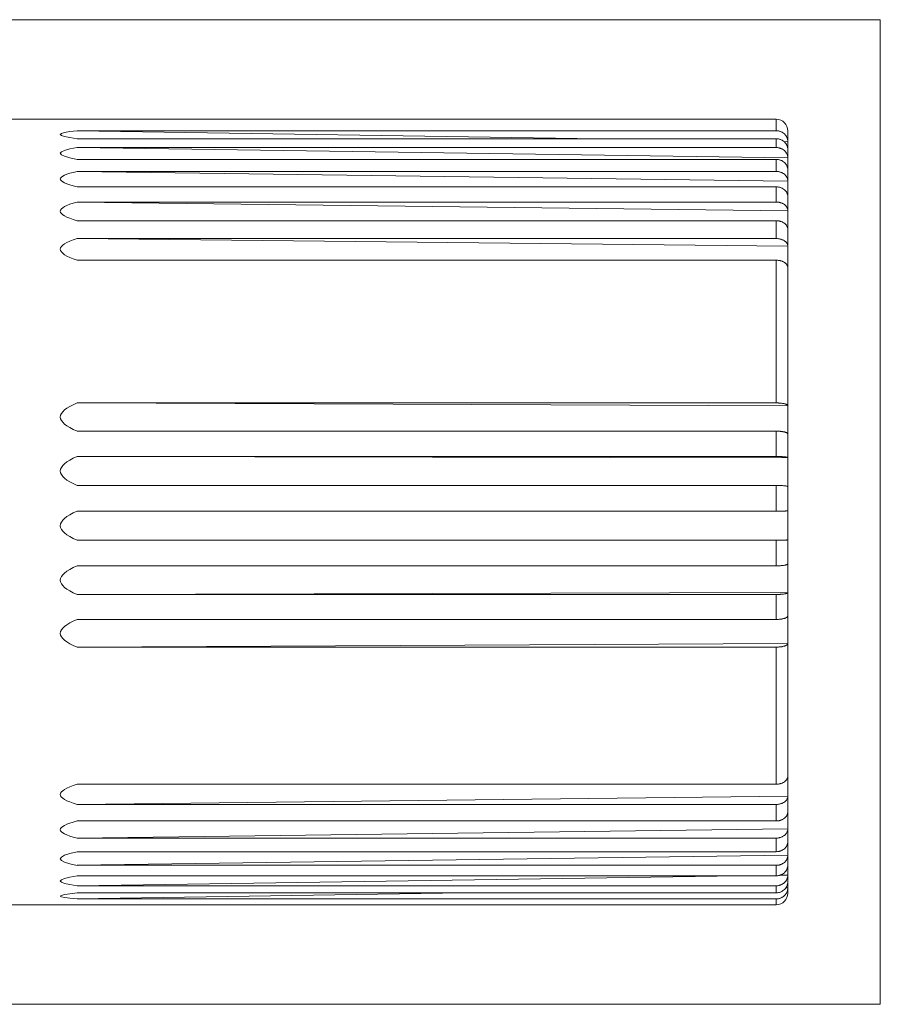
# Model space of a CAD drawing. Header units: millimetres. Extents: x 4 to 836, y 5 to 589.
# Tile 37 of 96: x 516 to 575, y 166 to 234. Entities that reach past the tile are written whole.
import ezdxf

# ---------------------------------------------------------------- set-up
doc = ezdxf.new("R2010")
doc.units = ezdxf.units.MM
doc.layers.add('1', color=7, linetype='Continuous', true_color=0xffffff)

msp = doc.modelspace()

# ---------------------------------------------------------------- linework, layer by layer
at = {"layer": '1', "color": 251, "linetype": 'Continuous', "lineweight": 18}
for p, q in [((574.912, 234.174), (453.895, 234.174)), ((574.912, 234.174), (574.912, 166.479)), ((453.895, 166.479), (574.912, 166.479))]:
    msp.add_line(p, q, dxfattribs=at)
at = {"layer": '1', "color": 27, "linetype": 'Continuous', "lineweight": 18}
for p, q in [((567.762, 227.326), (510.262, 227.326)), ((555.563, 225.987), (519.719, 226.538)), ((519.719, 226.538), (567.762, 226.538)), ((568.562, 226.526), (568.562, 225.511)), ((519.719, 225.987), (567.762, 225.987)), ((568.561, 225.787), (568.277, 225.791)), ((568.562, 225.511), (568.562, 224.261)), ((568.561, 224.668), (519.719, 225.382)), ((519.719, 225.382), (567.762, 225.382)), ((519.719, 224.568), (567.762, 224.568)), ((568.562, 224.261), (568.562, 222.545)), ((568.561, 223.075), (519.719, 223.738)), ((519.719, 223.738), (567.762, 223.738)), ((519.719, 222.678), (567.762, 222.678)), ((568.562, 222.545), (568.562, 220.397)), ((568.561, 221.04), (519.719, 221.638)), ((519.719, 221.638), (567.762, 221.638)), ((519.719, 220.353), (567.762, 220.353)), ((568.562, 220.397), (568.562, 217.858)), ((568.561, 218.601), (519.719, 219.124)), ((519.719, 219.124), (567.762, 219.124)), ((519.719, 217.637), (567.762, 217.637)), ((568.562, 217.858), (568.562, 206.665)), ((568.561, 207.635), (519.719, 207.824)), ((519.719, 207.824), (567.762, 207.824)), ((568.562, 206.665), (568.562, 203.065)), ((519.719, 205.883), (567.762, 205.883)), ((568.561, 204.06), (519.719, 204.141)), ((519.719, 204.141), (567.762, 204.141)), ((568.562, 203.065), (568.562, 199.412)), ((519.719, 202.152), (567.762, 202.152)), ((519.719, 200.384), (567.762, 200.384)), ((568.562, 199.412), (568.562, 195.777)), ((568.561, 198.413), (519.719, 198.385)), ((519.719, 198.385), (567.762, 198.385)), ((519.719, 196.626), (567.762, 196.626)), ((568.562, 195.777), (568.562, 192.23)), ((568.561, 194.792), (519.719, 194.656)), ((519.719, 194.656), (567.762, 194.656)), ((519.719, 192.94), (567.762, 192.94)), ((568.562, 192.23), (568.562, 181.48)), ((568.561, 191.279), (519.719, 191.038)), ((519.719, 191.038), (567.762, 191.038)), ((519.719, 181.612), (567.762, 181.612)), ((568.562, 181.48), (568.562, 179.13)), ((568.561, 180.785), (519.719, 180.223)), ((519.719, 180.223), (567.762, 180.223)), ((519.719, 179.086), (567.762, 179.086)), ((568.562, 179.13), (568.562, 177.193)), ((568.561, 178.542), (519.719, 177.91)), ((519.719, 177.91), (567.762, 177.91)), ((519.719, 176.973), (567.762, 176.973)), ((568.561, 176.724), (519.719, 176.034)), ((568.562, 177.193), (568.562, 175.706)), ((519.719, 176.034), (567.762, 176.034)), ((568.561, 175.364), (567.994, 175.356)), ((568.562, 175.706), (568.562, 174.699)), ((565.215, 175.314), (519.719, 174.63)), ((519.719, 175.314), (567.762, 175.314)), ((568.562, 174.126), (568.562, 174.699)), ((519.719, 174.63), (567.762, 174.63)), ((546.289, 174.142), (519.719, 173.727)), ((519.719, 174.142), (567.762, 174.142)), ((568.561, 174.491), (568.414, 174.489)), ((510.262, 173.326), (567.762, 173.326)), ((519.719, 173.727), (567.762, 173.727))]:
    msp.add_line(p, q, dxfattribs=at)
at = {"layer": '1', "color": 27, "linetype": 'Continuous', "lineweight": 13}
for p, q in [((567.762, 226.538), (567.762, 227.326)), ((567.762, 225.382), (567.762, 225.987)), ((567.762, 223.738), (567.762, 224.568)), ((567.762, 221.638), (567.762, 222.678)), ((567.762, 219.124), (567.762, 220.353)), ((567.762, 207.824), (567.762, 217.637)), ((567.762, 204.141), (567.762, 205.883)), ((567.762, 200.384), (567.762, 202.152)), ((567.762, 196.626), (567.762, 198.385)), ((567.762, 192.94), (567.762, 194.656)), ((567.762, 181.612), (567.762, 191.038)), ((567.762, 179.086), (567.762, 180.223)), ((567.762, 176.973), (567.762, 177.91)), ((567.762, 175.314), (567.762, 176.034)), ((567.762, 174.142), (567.762, 174.63)), ((567.762, 173.727), (567.762, 173.326))]:
    msp.add_line(p, q, dxfattribs=at)
at = {"layer": '1', "color": 27, "linetype": 'Continuous', "lineweight": 18}
for centre, start, end in [((567.762, 226.526), 0, 90), ((567.762, 174.126), 270, 0)]:
    msp.add_arc(centre, 0.8, start, end, dxfattribs=at)
for major_axis, ratio, start_param, end_param in [((1687.5, -25.955), 0.004409, 3.104615, 3.178706), ((1687.5, -24.667), 0.006506, 3.104642, 3.178733), ((1687.5, -22.899), 0.008477, 3.104662, 3.178753), ((1687.5, -20.685), 0.010283, 3.104673, 3.178764), ((1687.5, -18.069), 0.011889, 3.104674, 3.178765), ((1687.5, -6.533), 0.015524, 3.104607, 3.178698), ((1687.5, -2.823), 0.015912, 3.104574, 3.178665), ((1687.5, 0.943), 0.01599, 3.104538, 3.178629), ((1687.5, 4.69), 0.015757, 3.104503, 3.178594), ((1687.5, 8.345), 0.015217, 3.104472, 3.178563), ((1687.5, 19.425), 0.011113, 3.104419, 3.17851), ((1687.5, 21.845), 0.009403, 3.104425, 3.178516), ((1687.5, 23.841), 0.00751, 3.104441, 3.178532), ((1687.5, 25.372), 0.005471, 3.104465, 3.178556), ((1687.5, 26.41), 0.003326, 3.104495, 3.178586)]:
    msp.add_ellipse((2206.062, 200.326), major_axis=major_axis, ratio=ratio, start_param=start_param, end_param=end_param, dxfattribs=at)
for points, knots in [([(568.561, 225.787), (568.56, 225.837), (568.554, 225.886), (568.537, 225.958), (568.531, 225.982), (568.515, 226.03), (568.506, 226.053), (568.475, 226.121), (568.45, 226.164), (568.406, 226.226), (568.39, 226.245), (568.357, 226.284), (568.339, 226.302), (568.284, 226.354), (568.244, 226.385), (568.179, 226.426), (568.157, 226.438), (568.111, 226.461), (568.065, 226.482), (568.016, 226.499), (567.967, 226.513), (567.942, 226.519), (567.865, 226.533), (567.814, 226.538), (567.762, 226.538)], [0, 0, 0, 0, 0.125, 0.125, 0.1875, 0.1875, 0.25, 0.25, 0.375, 0.375, 0.4375, 0.4375, 0.5, 0.5, 0.625, 0.625, 0.6875, 0.6875, 0.75, 0.8125, 0.8125, 0.875, 0.875, 1, 1, 1, 1]), ([(568.561, 225.236), (568.56, 225.286), (568.554, 225.335), (568.537, 225.407), (568.531, 225.431), (568.515, 225.478), (568.506, 225.502), (568.475, 225.57), (568.45, 225.613), (568.406, 225.674), (568.39, 225.694), (568.357, 225.732), (568.339, 225.75), (568.284, 225.802), (568.244, 225.833), (568.179, 225.874), (568.157, 225.887), (568.111, 225.91), (568.065, 225.931), (568.016, 225.947), (567.967, 225.962), (567.942, 225.968), (567.865, 225.982), (567.814, 225.987), (567.762, 225.987)], [0, 0, 0, 0, 0.125, 0.125, 0.1875, 0.1875, 0.25, 0.25, 0.375, 0.375, 0.4375, 0.4375, 0.5, 0.5, 0.625, 0.625, 0.6875, 0.6875, 0.75, 0.8125, 0.8125, 0.875, 0.875, 1, 1, 1, 1]), ([(568.561, 224.668), (568.56, 224.715), (568.554, 224.762), (568.537, 224.831), (568.531, 224.853), (568.515, 224.898), (568.506, 224.921), (568.475, 224.986), (568.45, 225.027), (568.406, 225.085), (568.39, 225.104), (568.357, 225.14), (568.339, 225.157), (568.284, 225.206), (568.244, 225.236), (568.179, 225.275), (568.157, 225.287), (568.111, 225.309), (568.065, 225.329), (568.016, 225.344), (567.967, 225.358), (567.942, 225.364), (567.865, 225.377), (567.814, 225.382), (567.762, 225.382)], [0, 0, 0, 0, 0.125, 0.125, 0.1875, 0.1875, 0.25, 0.25, 0.375, 0.375, 0.4375, 0.4375, 0.5, 0.5, 0.625, 0.625, 0.6875, 0.6875, 0.75, 0.8125, 0.8125, 0.875, 0.875, 1, 1, 1, 1]), ([(568.561, 223.855), (568.56, 223.902), (568.554, 223.949), (568.537, 224.017), (568.531, 224.04), (568.515, 224.085), (568.506, 224.107), (568.475, 224.172), (568.45, 224.213), (568.406, 224.271), (568.39, 224.29), (568.357, 224.326), (568.339, 224.344), (568.284, 224.393), (568.244, 224.422), (568.179, 224.461), (568.157, 224.473), (568.111, 224.495), (568.065, 224.515), (568.016, 224.531), (567.967, 224.544), (567.942, 224.55), (567.865, 224.564), (567.814, 224.568), (567.762, 224.568)], [0, 0, 0, 0, 0.125, 0.125, 0.1875, 0.1875, 0.25, 0.25, 0.375, 0.375, 0.4375, 0.4375, 0.5, 0.5, 0.625, 0.625, 0.6875, 0.6875, 0.75, 0.8125, 0.8125, 0.875, 0.875, 1, 1, 1, 1]), ([(568.561, 223.075), (568.56, 223.119), (568.554, 223.163), (568.537, 223.226), (568.531, 223.247), (568.515, 223.289), (568.506, 223.31), (568.475, 223.37), (568.45, 223.408), (568.406, 223.462), (568.39, 223.479), (568.357, 223.513), (568.339, 223.529), (568.284, 223.575), (568.244, 223.602), (568.179, 223.638), (568.157, 223.65), (568.111, 223.67), (568.065, 223.688), (568.016, 223.703), (567.967, 223.716), (567.942, 223.721), (567.865, 223.734), (567.814, 223.738), (567.762, 223.738)], [0, 0, 0, 0, 0.125, 0.125, 0.1875, 0.1875, 0.25, 0.25, 0.375, 0.375, 0.4375, 0.4375, 0.5, 0.5, 0.625, 0.625, 0.6875, 0.6875, 0.75, 0.8125, 0.8125, 0.875, 0.875, 1, 1, 1, 1]), ([(568.561, 222.015), (568.56, 222.059), (568.554, 222.103), (568.537, 222.166), (568.531, 222.187), (568.515, 222.229), (568.506, 222.25), (568.475, 222.31), (568.45, 222.348), (568.406, 222.402), (568.39, 222.42), (568.357, 222.453), (568.339, 222.469), (568.284, 222.515), (568.244, 222.542), (568.179, 222.579), (568.157, 222.59), (568.111, 222.61), (568.065, 222.629), (568.016, 222.643), (567.967, 222.656), (567.942, 222.661), (567.865, 222.674), (567.814, 222.678), (567.762, 222.678)], [0, 0, 0, 0, 0.125, 0.125, 0.1875, 0.1875, 0.25, 0.25, 0.375, 0.375, 0.4375, 0.4375, 0.5, 0.5, 0.625, 0.625, 0.6875, 0.6875, 0.75, 0.8125, 0.8125, 0.875, 0.875, 1, 1, 1, 1]), ([(568.561, 221.04), (568.56, 221.079), (568.554, 221.118), (568.537, 221.176), (568.531, 221.195), (568.515, 221.233), (568.506, 221.251), (568.475, 221.306), (568.45, 221.34), (568.406, 221.389), (568.39, 221.405), (568.357, 221.435), (568.339, 221.45), (568.284, 221.491), (568.244, 221.516), (568.179, 221.548), (568.157, 221.558), (568.111, 221.577), (568.065, 221.594), (568.016, 221.607), (567.967, 221.618), (567.942, 221.623), (567.865, 221.634), (567.814, 221.638), (567.762, 221.638)], [0, 0, 0, 0, 0.125, 0.125, 0.1875, 0.1875, 0.25, 0.25, 0.375, 0.375, 0.4375, 0.4375, 0.5, 0.5, 0.625, 0.625, 0.6875, 0.6875, 0.75, 0.8125, 0.8125, 0.875, 0.875, 1, 1, 1, 1]), ([(568.561, 219.754), (568.56, 219.794), (568.554, 219.833), (568.537, 219.89), (568.531, 219.909), (568.515, 219.947), (568.506, 219.966), (568.475, 220.02), (568.45, 220.055), (568.406, 220.103), (568.39, 220.119), (568.357, 220.15), (568.339, 220.164), (568.284, 220.205), (568.244, 220.23), (568.179, 220.263), (568.157, 220.273), (568.111, 220.291), (568.065, 220.308), (568.016, 220.321), (567.967, 220.332), (567.942, 220.337), (567.865, 220.349), (567.814, 220.353), (567.762, 220.353)], [0, 0, 0, 0, 0.125, 0.125, 0.1875, 0.1875, 0.25, 0.25, 0.375, 0.375, 0.4375, 0.4375, 0.5, 0.5, 0.625, 0.625, 0.6875, 0.6875, 0.75, 0.8125, 0.8125, 0.875, 0.875, 1, 1, 1, 1]), ([(568.561, 218.601), (568.56, 218.636), (568.554, 218.67), (568.537, 218.72), (568.531, 218.737), (568.515, 218.769), (568.506, 218.786), (568.475, 218.833), (568.45, 218.863), (568.406, 218.906), (568.39, 218.92), (568.357, 218.946), (568.339, 218.959), (568.284, 218.995), (568.244, 219.017), (568.179, 219.045), (568.157, 219.054), (568.111, 219.07), (568.065, 219.085), (568.016, 219.096), (567.967, 219.106), (567.942, 219.11), (567.865, 219.12), (567.814, 219.124), (567.762, 219.124)], [0, 0, 0, 0, 0.125, 0.125, 0.1875, 0.1875, 0.25, 0.25, 0.375, 0.375, 0.4375, 0.4375, 0.5, 0.5, 0.625, 0.625, 0.6875, 0.6875, 0.75, 0.8125, 0.8125, 0.875, 0.875, 1, 1, 1, 1]), ([(568.561, 217.114), (568.56, 217.149), (568.554, 217.183), (568.537, 217.234), (568.531, 217.25), (568.515, 217.283), (568.506, 217.3), (568.475, 217.347), (568.45, 217.377), (568.406, 217.42), (568.39, 217.433), (568.357, 217.46), (568.339, 217.473), (568.284, 217.509), (568.244, 217.53), (568.179, 217.559), (568.157, 217.568), (568.111, 217.584), (568.065, 217.598), (568.016, 217.61), (567.967, 217.62), (567.942, 217.624), (567.865, 217.634), (567.814, 217.637), (567.762, 217.637)], [0, 0, 0, 0, 0.125, 0.125, 0.1875, 0.1875, 0.25, 0.25, 0.375, 0.375, 0.4375, 0.4375, 0.5, 0.5, 0.625, 0.625, 0.6875, 0.6875, 0.75, 0.8125, 0.8125, 0.875, 0.875, 1, 1, 1, 1]), ([(568.561, 207.635), (568.561, 207.641), (568.559, 207.648), (568.553, 207.66), (568.548, 207.666), (568.532, 207.684), (568.516, 207.696), (568.485, 207.713), (568.473, 207.719), (568.448, 207.73), (568.421, 207.74), (568.39, 207.75), (568.357, 207.76), (568.339, 207.765), (568.302, 207.773), (568.283, 207.777), (568.252, 207.783), (568.242, 207.785), (568.221, 207.789), (568.21, 207.791), (568.156, 207.799), (568.111, 207.805), (568.039, 207.812), (568.015, 207.814), (567.978, 207.817), (567.965, 207.818), (567.94, 207.819), (567.928, 207.82), (567.864, 207.823), (567.813, 207.824), (567.762, 207.824)], [0, 0, 0, 0, 0.0625, 0.0625, 0.125, 0.125, 0.25, 0.25, 0.3125, 0.3125, 0.375, 0.4375, 0.4375, 0.5, 0.5, 0.5625, 0.5625, 0.59375, 0.59375, 0.625, 0.625, 0.75, 0.75, 0.8125, 0.8125, 0.84375, 0.84375, 0.875, 0.875, 1, 1, 1, 1]), ([(568.561, 205.694), (568.561, 205.701), (568.559, 205.707), (568.553, 205.719), (568.548, 205.726), (568.532, 205.744), (568.516, 205.756), (568.485, 205.773), (568.473, 205.778), (568.448, 205.789), (568.421, 205.8), (568.39, 205.81), (568.357, 205.819), (568.339, 205.824), (568.302, 205.833), (568.283, 205.837), (568.252, 205.843), (568.242, 205.845), (568.221, 205.848), (568.21, 205.85), (568.156, 205.859), (568.111, 205.865), (568.039, 205.872), (568.015, 205.874), (567.978, 205.876), (567.965, 205.877), (567.94, 205.879), (567.928, 205.879), (567.864, 205.882), (567.813, 205.883), (567.762, 205.883)], [0, 0, 0, 0, 0.0625, 0.0625, 0.125, 0.125, 0.25, 0.25, 0.3125, 0.3125, 0.375, 0.4375, 0.4375, 0.5, 0.5, 0.5625, 0.5625, 0.59375, 0.59375, 0.625, 0.625, 0.75, 0.75, 0.8125, 0.8125, 0.84375, 0.84375, 0.875, 0.875, 1, 1, 1, 1]), ([(568.561, 204.06), (568.56, 204.065), (568.554, 204.07), (568.537, 204.078), (568.531, 204.081), (568.515, 204.086), (568.506, 204.088), (568.475, 204.096), (568.45, 204.101), (568.406, 204.107), (568.39, 204.109), (568.357, 204.114), (568.339, 204.116), (568.284, 204.121), (568.244, 204.125), (568.179, 204.129), (568.157, 204.13), (568.111, 204.133), (568.065, 204.135), (568.016, 204.137), (567.967, 204.138), (567.942, 204.139), (567.865, 204.141), (567.814, 204.141), (567.762, 204.141)], [0, 0, 0, 0, 0.125, 0.125, 0.1875, 0.1875, 0.25, 0.25, 0.375, 0.375, 0.4375, 0.4375, 0.5, 0.5, 0.625, 0.625, 0.6875, 0.6875, 0.75, 0.8125, 0.8125, 0.875, 0.875, 1, 1, 1, 1]), ([(568.561, 202.07), (568.56, 202.076), (568.554, 202.081), (568.537, 202.089), (568.531, 202.092), (568.515, 202.097), (568.506, 202.099), (568.475, 202.107), (568.45, 202.112), (568.406, 202.118), (568.39, 202.12), (568.357, 202.124), (568.339, 202.126), (568.284, 202.132), (568.244, 202.135), (568.179, 202.14), (568.157, 202.141), (568.111, 202.144), (568.065, 202.146), (568.016, 202.148), (567.967, 202.149), (567.942, 202.15), (567.865, 202.152), (567.814, 202.152), (567.762, 202.152)], [0, 0, 0, 0, 0.125, 0.125, 0.1875, 0.1875, 0.25, 0.25, 0.375, 0.375, 0.4375, 0.4375, 0.5, 0.5, 0.625, 0.625, 0.6875, 0.6875, 0.75, 0.8125, 0.8125, 0.875, 0.875, 1, 1, 1, 1]), ([(568.561, 200.411), (568.56, 200.41), (568.554, 200.408), (568.537, 200.405), (568.531, 200.404), (568.515, 200.403), (568.506, 200.402), (568.475, 200.399), (568.45, 200.398), (568.406, 200.395), (568.39, 200.395), (568.357, 200.393), (568.339, 200.393), (568.284, 200.391), (568.244, 200.39), (568.179, 200.388), (568.157, 200.388), (568.111, 200.387), (568.065, 200.386), (568.016, 200.386), (567.967, 200.385), (567.942, 200.385), (567.865, 200.384), (567.814, 200.384), (567.762, 200.384)], [0, 0, 0, 0, 0.125, 0.125, 0.1875, 0.1875, 0.25, 0.25, 0.375, 0.375, 0.4375, 0.4375, 0.5, 0.5, 0.625, 0.625, 0.6875, 0.6875, 0.75, 0.8125, 0.8125, 0.875, 0.875, 1, 1, 1, 1]), ([(568.561, 198.413), (568.56, 198.411), (568.554, 198.409), (568.537, 198.406), (568.531, 198.406), (568.515, 198.404), (568.506, 198.403), (568.475, 198.4), (568.45, 198.399), (568.406, 198.397), (568.39, 198.396), (568.357, 198.395), (568.339, 198.394), (568.284, 198.392), (568.244, 198.391), (568.179, 198.389), (568.157, 198.389), (568.111, 198.388), (568.065, 198.387), (568.016, 198.387), (567.967, 198.386), (567.942, 198.386), (567.865, 198.386), (567.814, 198.385), (567.762, 198.385)], [0, 0, 0, 0, 0.125, 0.125, 0.1875, 0.1875, 0.25, 0.25, 0.375, 0.375, 0.4375, 0.4375, 0.5, 0.5, 0.625, 0.625, 0.6875, 0.6875, 0.75, 0.8125, 0.8125, 0.875, 0.875, 1, 1, 1, 1]), ([(568.561, 196.762), (568.56, 196.753), (568.554, 196.744), (568.537, 196.731), (568.531, 196.726), (568.515, 196.718), (568.506, 196.714), (568.475, 196.701), (568.45, 196.693), (568.406, 196.682), (568.39, 196.679), (568.357, 196.672), (568.339, 196.669), (568.284, 196.659), (568.244, 196.654), (568.179, 196.646), (568.157, 196.644), (568.111, 196.64), (568.065, 196.636), (568.016, 196.633), (567.967, 196.63), (567.942, 196.629), (567.865, 196.627), (567.814, 196.626), (567.762, 196.626)], [0, 0, 0, 0, 0.125, 0.125, 0.1875, 0.1875, 0.25, 0.25, 0.375, 0.375, 0.4375, 0.4375, 0.5, 0.5, 0.625, 0.625, 0.6875, 0.6875, 0.75, 0.8125, 0.8125, 0.875, 0.875, 1, 1, 1, 1]), ([(568.561, 194.792), (568.56, 194.783), (568.554, 194.774), (568.537, 194.761), (568.531, 194.757), (568.515, 194.748), (568.506, 194.744), (568.475, 194.732), (568.45, 194.724), (568.406, 194.713), (568.39, 194.709), (568.357, 194.702), (568.339, 194.699), (568.284, 194.69), (568.244, 194.684), (568.179, 194.677), (568.157, 194.674), (568.111, 194.67), (568.065, 194.666), (568.016, 194.663), (567.967, 194.661), (567.942, 194.66), (567.865, 194.657), (567.814, 194.656), (567.762, 194.656)], [0, 0, 0, 0, 0.125, 0.125, 0.1875, 0.1875, 0.25, 0.25, 0.375, 0.375, 0.4375, 0.4375, 0.5, 0.5, 0.625, 0.625, 0.6875, 0.6875, 0.75, 0.8125, 0.8125, 0.875, 0.875, 1, 1, 1, 1]), ([(568.561, 193.181), (568.56, 193.165), (568.554, 193.149), (568.537, 193.126), (568.531, 193.118), (568.515, 193.103), (568.506, 193.096), (568.475, 193.074), (568.45, 193.06), (568.406, 193.04), (568.39, 193.034), (568.357, 193.022), (568.339, 193.016), (568.284, 192.999), (568.244, 192.989), (568.179, 192.976), (568.157, 192.972), (568.111, 192.964), (568.065, 192.958), (568.016, 192.952), (567.967, 192.948), (567.942, 192.946), (567.865, 192.941), (567.814, 192.94), (567.762, 192.94)], [0, 0, 0, 0, 0.125, 0.125, 0.1875, 0.1875, 0.25, 0.25, 0.375, 0.375, 0.4375, 0.4375, 0.5, 0.5, 0.625, 0.625, 0.6875, 0.6875, 0.75, 0.8125, 0.8125, 0.875, 0.875, 1, 1, 1, 1]), ([(568.561, 191.279), (568.56, 191.263), (568.554, 191.247), (568.537, 191.224), (568.531, 191.216), (568.515, 191.201), (568.506, 191.194), (568.475, 191.172), (568.45, 191.158), (568.406, 191.138), (568.39, 191.132), (568.357, 191.119), (568.339, 191.114), (568.284, 191.097), (568.244, 191.087), (568.179, 191.074), (568.157, 191.07), (568.111, 191.062), (568.065, 191.056), (568.016, 191.05), (567.967, 191.046), (567.942, 191.044), (567.865, 191.039), (567.814, 191.038), (567.762, 191.038)], [0, 0, 0, 0, 0.125, 0.125, 0.1875, 0.1875, 0.25, 0.25, 0.375, 0.375, 0.4375, 0.4375, 0.5, 0.5, 0.625, 0.625, 0.6875, 0.6875, 0.75, 0.8125, 0.8125, 0.875, 0.875, 1, 1, 1, 1]), ([(568.561, 182.174), (568.56, 182.137), (568.554, 182.1), (568.537, 182.046), (568.531, 182.028), (568.515, 181.993), (568.506, 181.975), (568.475, 181.924), (568.45, 181.892), (568.406, 181.846), (568.39, 181.831), (568.357, 181.803), (568.339, 181.789), (568.284, 181.75), (568.244, 181.727), (568.179, 181.697), (568.157, 181.687), (568.111, 181.67), (568.065, 181.654), (568.016, 181.642), (567.967, 181.631), (567.942, 181.627), (567.865, 181.616), (567.814, 181.612), (567.762, 181.612)], [0, 0, 0, 0, 0.125, 0.125, 0.1875, 0.1875, 0.25, 0.25, 0.375, 0.375, 0.4375, 0.4375, 0.5, 0.5, 0.625, 0.625, 0.6875, 0.6875, 0.75, 0.8125, 0.8125, 0.875, 0.875, 1, 1, 1, 1]), ([(568.561, 180.785), (568.56, 180.748), (568.554, 180.711), (568.537, 180.657), (568.531, 180.639), (568.515, 180.604), (568.506, 180.586), (568.475, 180.535), (568.45, 180.503), (568.406, 180.457), (568.39, 180.442), (568.357, 180.413), (568.339, 180.4), (568.284, 180.361), (568.244, 180.338), (568.179, 180.307), (568.157, 180.298), (568.111, 180.28), (568.065, 180.265), (568.016, 180.252), (567.967, 180.242), (567.942, 180.237), (567.865, 180.226), (567.814, 180.223), (567.762, 180.223)], [0, 0, 0, 0, 0.125, 0.125, 0.1875, 0.1875, 0.25, 0.25, 0.375, 0.375, 0.4375, 0.4375, 0.5, 0.5, 0.625, 0.625, 0.6875, 0.6875, 0.75, 0.8125, 0.8125, 0.875, 0.875, 1, 1, 1, 1]), ([(568.561, 179.718), (568.56, 179.676), (568.554, 179.635), (568.537, 179.574), (568.531, 179.554), (568.515, 179.514), (568.506, 179.494), (568.475, 179.437), (568.45, 179.4), (568.406, 179.349), (568.39, 179.332), (568.357, 179.3), (568.339, 179.285), (568.284, 179.241), (568.244, 179.215), (568.179, 179.181), (568.157, 179.17), (568.111, 179.15), (568.065, 179.133), (568.016, 179.119), (567.967, 179.107), (567.942, 179.102), (567.865, 179.09), (567.814, 179.086), (567.762, 179.086)], [0, 0, 0, 0, 0.125, 0.125, 0.1875, 0.1875, 0.25, 0.25, 0.375, 0.375, 0.4375, 0.4375, 0.5, 0.5, 0.625, 0.625, 0.6875, 0.6875, 0.75, 0.8125, 0.8125, 0.875, 0.875, 1, 1, 1, 1]), ([(568.561, 178.542), (568.56, 178.5), (568.554, 178.459), (568.537, 178.398), (568.531, 178.378), (568.515, 178.338), (568.506, 178.319), (568.475, 178.261), (568.45, 178.225), (568.406, 178.173), (568.39, 178.157), (568.357, 178.124), (568.339, 178.109), (568.284, 178.066), (568.244, 178.039), (568.179, 178.005), (568.157, 177.994), (568.111, 177.975), (568.065, 177.957), (568.016, 177.943), (567.967, 177.931), (567.942, 177.926), (567.865, 177.914), (567.814, 177.91), (567.762, 177.91)], [0, 0, 0, 0, 0.125, 0.125, 0.1875, 0.1875, 0.25, 0.25, 0.375, 0.375, 0.4375, 0.4375, 0.5, 0.5, 0.625, 0.625, 0.6875, 0.6875, 0.75, 0.8125, 0.8125, 0.875, 0.875, 1, 1, 1, 1]), ([(568.561, 177.663), (568.56, 177.617), (568.554, 177.572), (568.537, 177.505), (568.531, 177.483), (568.515, 177.44), (568.506, 177.418), (568.475, 177.356), (568.45, 177.316), (568.406, 177.26), (568.39, 177.242), (568.357, 177.207), (568.339, 177.19), (568.284, 177.142), (568.244, 177.114), (568.179, 177.076), (568.157, 177.064), (568.111, 177.043), (568.065, 177.024), (568.016, 177.009), (567.967, 176.996), (567.942, 176.99), (567.865, 176.977), (567.814, 176.973), (567.762, 176.973)], [0, 0, 0, 0, 0.125, 0.125, 0.1875, 0.1875, 0.25, 0.25, 0.375, 0.375, 0.4375, 0.4375, 0.5, 0.5, 0.625, 0.625, 0.6875, 0.6875, 0.75, 0.8125, 0.8125, 0.875, 0.875, 1, 1, 1, 1]), ([(568.561, 176.724), (568.56, 176.678), (568.554, 176.633), (568.537, 176.566), (568.531, 176.544), (568.515, 176.501), (568.506, 176.479), (568.475, 176.417), (568.45, 176.377), (568.406, 176.321), (568.39, 176.303), (568.357, 176.268), (568.339, 176.251), (568.284, 176.203), (568.244, 176.175), (568.179, 176.137), (568.157, 176.126), (568.111, 176.104), (568.065, 176.085), (568.016, 176.07), (567.967, 176.057), (567.942, 176.051), (567.865, 176.038), (567.814, 176.034), (567.762, 176.034)], [0, 0, 0, 0, 0.125, 0.125, 0.1875, 0.1875, 0.25, 0.25, 0.375, 0.375, 0.4375, 0.4375, 0.5, 0.5, 0.625, 0.625, 0.6875, 0.6875, 0.75, 0.8125, 0.8125, 0.875, 0.875, 1, 1, 1, 1]), ([(568.561, 176.048), (568.56, 176), (568.554, 175.952), (568.537, 175.881), (568.531, 175.858), (568.515, 175.811), (568.506, 175.788), (568.475, 175.722), (568.45, 175.68), (568.406, 175.62), (568.39, 175.6), (568.357, 175.563), (568.339, 175.545), (568.284, 175.495), (568.244, 175.464), (568.179, 175.424), (568.157, 175.412), (568.111, 175.389), (568.065, 175.369), (568.016, 175.353), (567.967, 175.339), (567.942, 175.333), (567.865, 175.319), (567.814, 175.314), (567.762, 175.314)], [0, 0, 0, 0, 0.125, 0.125, 0.1875, 0.1875, 0.25, 0.25, 0.375, 0.375, 0.4375, 0.4375, 0.5, 0.5, 0.625, 0.625, 0.6875, 0.6875, 0.75, 0.8125, 0.8125, 0.875, 0.875, 1, 1, 1, 1]), ([(568.561, 175.364), (568.56, 175.316), (568.554, 175.268), (568.537, 175.197), (568.531, 175.174), (568.515, 175.127), (568.506, 175.104), (568.475, 175.038), (568.45, 174.996), (568.406, 174.936), (568.39, 174.916), (568.357, 174.879), (568.339, 174.861), (568.284, 174.811), (568.244, 174.78), (568.179, 174.74), (568.157, 174.728), (568.111, 174.705), (568.065, 174.685), (568.016, 174.669), (567.967, 174.655), (567.942, 174.649), (567.865, 174.635), (567.814, 174.63), (567.762, 174.63)], [0, 0, 0, 0, 0.125, 0.125, 0.1875, 0.1875, 0.25, 0.25, 0.375, 0.375, 0.4375, 0.4375, 0.5, 0.5, 0.625, 0.625, 0.6875, 0.6875, 0.75, 0.8125, 0.8125, 0.875, 0.875, 1, 1, 1, 1]), ([(568.561, 174.907), (568.56, 174.856), (568.554, 174.806), (568.537, 174.733), (568.531, 174.708), (568.515, 174.66), (568.506, 174.636), (568.475, 174.567), (568.45, 174.523), (568.406, 174.461), (568.39, 174.44), (568.357, 174.402), (568.339, 174.383), (568.284, 174.33), (568.244, 174.299), (568.179, 174.257), (568.157, 174.244), (568.111, 174.221), (568.065, 174.199), (568.016, 174.183), (567.967, 174.168), (567.942, 174.162), (567.865, 174.147), (567.814, 174.142), (567.762, 174.142)], [0, 0, 0, 0, 0.125, 0.125, 0.1875, 0.1875, 0.25, 0.25, 0.375, 0.375, 0.4375, 0.4375, 0.5, 0.5, 0.625, 0.625, 0.6875, 0.6875, 0.75, 0.8125, 0.8125, 0.875, 0.875, 1, 1, 1, 1]), ([(568.561, 174.491), (568.56, 174.44), (568.554, 174.39), (568.537, 174.317), (568.531, 174.292), (568.515, 174.244), (568.506, 174.22), (568.475, 174.151), (568.45, 174.107), (568.406, 174.045), (568.39, 174.025), (568.357, 173.986), (568.339, 173.967), (568.284, 173.915), (568.244, 173.883), (568.179, 173.841), (568.157, 173.828), (568.111, 173.805), (568.065, 173.784), (568.016, 173.767), (567.967, 173.752), (567.942, 173.746), (567.865, 173.732), (567.814, 173.727), (567.762, 173.727)], [0, 0, 0, 0, 0.125, 0.125, 0.1875, 0.1875, 0.25, 0.25, 0.375, 0.375, 0.4375, 0.4375, 0.5, 0.5, 0.625, 0.625, 0.6875, 0.6875, 0.75, 0.8125, 0.8125, 0.875, 0.875, 1, 1, 1, 1])]:
    msp.add_open_spline(points, degree=3, knots=knots, dxfattribs=at)
for points in [[(568.561, 225.787), (568.562, 225.695), (568.562, 225.603), (568.562, 225.511)], [(568.562, 225.511), (568.562, 225.42), (568.562, 225.328), (568.561, 225.236)], [(568.561, 224.668), (568.562, 224.532), (568.562, 224.397), (568.562, 224.261)], [(568.562, 224.261), (568.562, 224.126), (568.562, 223.99), (568.561, 223.855)], [(568.561, 223.075), (568.562, 222.899), (568.562, 222.722), (568.562, 222.545)], [(568.562, 222.545), (568.562, 222.369), (568.562, 222.192), (568.561, 222.015)], [(568.561, 221.04), (568.562, 220.825), (568.562, 220.611), (568.562, 220.397)], [(568.562, 220.397), (568.562, 220.182), (568.562, 219.968), (568.561, 219.754)], [(568.561, 218.601), (568.562, 218.353), (568.562, 218.105), (568.562, 217.858)], [(568.562, 217.858), (568.562, 217.61), (568.562, 217.362), (568.561, 217.114)], [(568.561, 207.635), (568.562, 207.312), (568.562, 206.988), (568.562, 206.665)], [(568.562, 206.665), (568.562, 206.341), (568.562, 206.018), (568.561, 205.694)], [(568.561, 204.06), (568.562, 203.728), (568.562, 203.397), (568.562, 203.065)], [(568.562, 203.065), (568.562, 202.734), (568.562, 202.402), (568.561, 202.07)], [(568.561, 200.411), (568.562, 200.078), (568.562, 199.745), (568.562, 199.412)], [(568.562, 199.412), (568.562, 199.079), (568.562, 198.746), (568.561, 198.413)], [(568.561, 196.762), (568.562, 196.433), (568.562, 196.105), (568.562, 195.777)], [(568.562, 195.777), (568.562, 195.449), (568.562, 195.12), (568.561, 194.792)], [(568.561, 193.181), (568.562, 192.864), (568.562, 192.547), (568.562, 192.23)], [(568.562, 192.23), (568.562, 191.913), (568.562, 191.596), (568.561, 191.279)], [(568.561, 182.174), (568.562, 181.943), (568.562, 181.711), (568.562, 181.48)], [(568.562, 181.48), (568.562, 181.248), (568.562, 181.017), (568.561, 180.785)], [(568.561, 179.718), (568.562, 179.522), (568.562, 179.326), (568.562, 179.13)], [(568.562, 179.13), (568.562, 178.934), (568.562, 178.738), (568.561, 178.542)], [(568.561, 177.663), (568.562, 177.506), (568.562, 177.35), (568.562, 177.193)], [(568.562, 177.193), (568.562, 177.037), (568.562, 176.88), (568.561, 176.724)], [(568.561, 176.048), (568.562, 175.934), (568.562, 175.82), (568.562, 175.706)], [(568.562, 175.706), (568.562, 175.592), (568.562, 175.478), (568.561, 175.364)], [(568.561, 174.907), (568.562, 174.838), (568.562, 174.768), (568.562, 174.699)], [(568.562, 174.699), (568.562, 174.63), (568.562, 174.56), (568.561, 174.491)]]:
    msp.add_open_spline(points, degree=3, dxfattribs=at)

doc.saveas('drawing.dxf')
